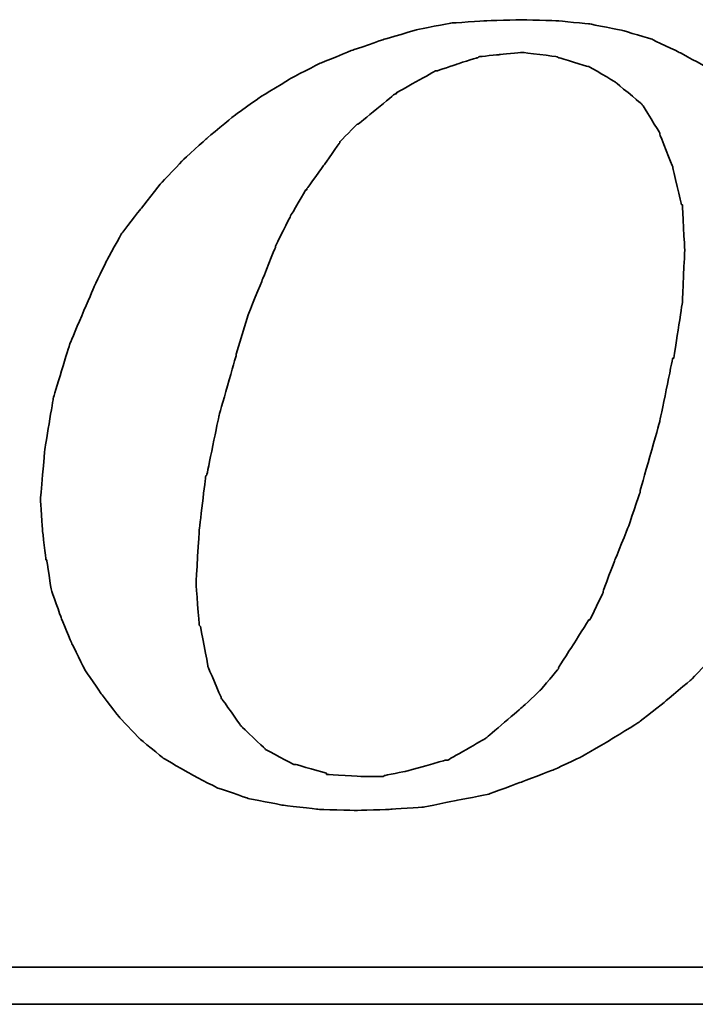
# Model space of a CAD drawing. Header units: millimetres. Extents: x 760 to 1019, y 225 to 309.
# Tile 36 of 56: x 957.5 to 959.1, y 247.71 to 250.05. Entities that reach past the tile are written whole.
import ezdxf

# ---------------------------------------------------------------- set-up
doc = ezdxf.new("R2010")
doc.units = ezdxf.units.MM
doc.header["$LTSCALE"] = 0.15
doc.layers.add('DIM', color=4, linetype='CONTINUOUS')
doc.layers.add('layer 1', color=7, linetype='CONTINUOUS')

# ---------------------------------------------------------------- blocks, each defined once
blk = doc.blocks.new('TBI MOTION logo(完整正式版)')
at = {"layer": 'layer 1', "color": 22, "lineweight": 35}
for points, knots in [([(-11.34375, -6.98375), (-11.34375, -6.98375), (-10.91375, -7.43875), (-10.91375, -7.43875), (-10.91375, -7.43875), (-10.91375, -7.43875), (-10.38625, -7.87125), (-10.38625, -7.87125), (-10.38625, -7.87125), (-10.38625, -7.87125), (-9.81125, -8.20375), (-9.81125, -8.20375), (-9.81125, -8.20375), (-9.81125, -8.20375), (-9.21125, -8.51875), (-9.21125, -8.51875), (-9.21125, -8.51875), (-9.21125, -8.51875), (-8.51625, -8.75875), (-8.51625, -8.75875), (-8.51625, -8.75875), (-8.51625, -8.75875), (-7.77125, -8.90375), (-7.77125, -8.90375), (-7.77125, -8.90375), (-7.77125, -8.90375), (-6.97875, -8.99875), (-6.97875, -8.99875), (-6.97875, -8.99875), (-6.97875, -8.99875), (-6.14125, -9.02375), (-6.14125, -9.02375), (-6.14125, -9.02375), (-6.14125, -9.02375), (-5.37125, -8.99875), (-5.37125, -8.99875), (-5.37125, -8.99875), (-5.37125, -8.99875), (-4.65375, -8.94875), (-4.65375, -8.94875), (-4.65375, -8.94875), (-4.65375, -8.94875), (-3.93375, -8.80625), (-3.93375, -8.80625), (-3.93375, -8.80625), (-3.93375, -8.80625), (-3.21375, -8.66375), (-3.21375, -8.66375), (-3.21375, -8.66375), (-3.21375, -8.66375), (-2.49375, -8.39875), (-2.49375, -8.39875), (-2.49375, -8.39875), (-2.49375, -8.39875), (-1.79875, -8.13375), (-1.79875, -8.13375), (-1.79875, -8.13375), (-1.79875, -8.13375), (-1.17375, -7.84375), (-1.17375, -7.84375), (-1.17375, -7.84375), (-1.17375, -7.84375), (-0.52375, -7.46375), (-0.52375, -7.46375), (-0.52375, -7.46375), (-0.52375, -7.46375), (0.10124, -7.07875), (0.10124, -7.07875), (0.10124, -7.07875), (0.10124, -7.07875), (0.67625, -6.62375), (0.67625, -6.62375), (0.67625, -6.62375), (0.67625, -6.62375), (1.24874, -6.14375), (1.24874, -6.14375), (1.24874, -6.14375), (1.24874, -6.14375), (1.72874, -5.64125), (1.72874, -5.64125), (1.72874, -5.64125), (1.72874, -5.64125), (2.18624, -5.06375), (2.18624, -5.06375), (2.18624, -5.06375), (2.18624, -5.06375), (2.61625, -4.48874), (2.61625, -4.48874), (2.61625, -4.48874), (2.61625, -4.48874), (3.00125, -3.83874), (3.00125, -3.83874), (3.00125, -3.83874), (3.00125, -3.83874), (3.36124, -3.21374), (3.36124, -3.21374), (3.36124, -3.21374), (3.36124, -3.21374), (3.84374, -1.99125), (3.84374, -1.99125), (3.84374, -1.99125), (3.84374, -1.99125), (4.22625, -0.81875), (4.22625, -0.81875), (4.22625, -0.81875), (4.22625, -0.81875), (4.39125, 0.45624), (4.39125, 0.45624), (4.39125, 0.45624), (4.39125, 0.45624), (4.48874, 1.70124), (4.48874, 1.70124), (4.48874, 1.70124), (4.48874, 1.70124), (4.43874, 2.44625), (4.43874, 2.44625), (4.43874, 2.44625), (4.43874, 2.44625), (4.36874, 3.14125), (4.36874, 3.14125), (4.36874, 3.14125), (4.36874, 3.14125), (4.25125, 3.81125), (4.25125, 3.81125), (4.25125, 3.81125), (4.25125, 3.81125), (4.03124, 4.41125), (4.03124, 4.41125), (4.03124, 4.41125), (4.03124, 4.41125), (3.74374, 5.01125), (3.74374, 5.01125), (3.74374, 5.01125), (3.74374, 5.01125), (3.43124, 5.58875), (3.43124, 5.58875), (3.43124, 5.58875), (3.43124, 5.58875), (3.02625, 6.09125), (3.02625, 6.09125), (3.02625, 6.09125), (3.02625, 6.09125), (2.59374, 6.54875), (2.59374, 6.54875), (2.59374, 6.54875), (2.59374, 6.54875), (2.09124, 6.98125), (2.09124, 6.98125), (2.09124, 6.98125), (2.09124, 6.98125), (1.56124, 7.36625), (1.56124, 7.36625), (1.56124, 7.36625), (1.56124, 7.36625), (0.98624, 7.67625), (0.98624, 7.67625), (0.98624, 7.67625), (0.98624, 7.67625), (0.38624, 7.96375), (0.38624, 7.96375), (0.38624, 7.96375), (0.38624, 7.96375), (-0.25875, 8.15625), (-0.25875, 8.15625), (-0.25875, 8.15625), (-0.25875, 8.15625), (-0.98125, 8.30125), (-0.98125, 8.30125), (-0.98125, 8.30125), (-0.98125, 8.30125), (-1.70124, 8.37125), (-1.70124, 8.37125), (-1.70124, 8.37125), (-1.70124, 8.37125), (-2.49375, 8.39624), (-2.49375, 8.39624), (-2.49375, 8.39624), (-2.49375, 8.39624), (-3.28625, 8.37125), (-3.28625, 8.37125), (-3.28625, 8.37125), (-3.28625, 8.37125), (-4.05125, 8.32125), (-4.05125, 8.32125), (-4.05125, 8.32125), (-4.05125, 8.32125), (-4.77375, 8.18125), (-4.77375, 8.18125), (-4.77375, 8.18125), (-4.77375, 8.18125), (-5.51625, 7.96375), (-5.51625, 7.96375), (-5.51625, 7.96375), (-5.51625, 7.96375), (-6.21125, 7.72625), (-6.21125, 7.72625), (-6.21125, 7.72625), (-6.21125, 7.72625), (-6.92875, 7.43625), (-6.92875, 7.43625), (-6.92875, 7.43625), (-6.92875, 7.43625), (-7.57875, 7.10125), (-7.57875, 7.10125), (-7.57875, 7.10125), (-7.57875, 7.10125), (-8.24875, 6.69125), (-8.24875, 6.69125), (-8.24875, 6.69125), (-8.24875, 6.69125), (-8.84875, 6.26125), (-8.84875, 6.26125), (-8.84875, 6.26125), (-8.84875, 6.26125), (-9.42625, 5.78125), (-9.42625, 5.78125), (-9.42625, 5.78125), (-9.42625, 5.78125), (-9.95375, 5.30125), (-9.95375, 5.30125), (-9.95375, 5.30125), (-9.95375, 5.30125), (-10.43375, 4.79624), (-10.43375, 4.79624), (-10.43375, 4.79624), (-10.43375, 4.79624), (-10.88875, 4.22125), (-10.88875, 4.22125), (-10.88875, 4.22125), (-10.88875, 4.22125), (-11.29875, 3.69375), (-11.29875, 3.69375), (-11.29875, 3.69375), (-11.29875, 3.69375), (-11.63375, 3.09125), (-11.63375, 3.09125), (-11.63375, 3.09125), (-11.63375, 3.09125), (-11.91875, 2.49625), (-11.91875, 2.49625), (-11.91875, 2.49625), (-11.91875, 2.49625), (-12.44875, 1.24625), (-12.44875, 1.24625), (-12.44875, 1.24625), (-12.44875, 1.24625), (-12.80875, 0.06874), (-12.80875, 0.06874), (-12.80875, 0.06874), (-12.80875, 0.06874), (-12.99875, -1.07875), (-12.99875, -1.07875), (-12.99875, -1.07875), (-12.99875, -1.07875), (-13.09375, -2.18375), (-13.09375, -2.18375), (-13.09375, -2.18375), (-13.09375, -2.18375), (-13.04875, -2.85375), (-13.04875, -2.85375), (-13.04875, -2.85375), (-13.04875, -2.85375), (-12.97375, -3.50375), (-12.97375, -3.50375), (-12.97375, -3.50375), (-12.97375, -3.50375), (-12.95375, -3.50375), (-12.95375, -3.50375), (-12.95375, -3.50375), (-12.95375, -3.50375), (-12.85375, -4.17375), (-12.85375, -4.17375), (-12.85375, -4.17375), (-12.85375, -4.17375), (-12.63875, -4.77624), (-12.63875, -4.77624), (-12.63875, -4.77624), (-12.63875, -4.77624), (-12.39875, -5.35125), (-12.39875, -5.35125), (-12.39875, -5.35125), (-12.39875, -5.35125), (-12.11375, -5.92875), (-12.11375, -5.92875), (-12.11375, -5.92875), (-12.11375, -5.92875), (-11.75375, -6.45375), (-11.75375, -6.45375), (-11.75375, -6.45375), (-11.75375, -6.45375), (-11.34375, -6.98375), (-11.34375, -6.98375)], [0, 0, 0, 0, 0.01369863, 0.01369863, 0.01369863, 0.01369864, 0.02739726, 0.02739726, 0.02739726, 0.02739727, 0.04109589, 0.04109589, 0.04109589, 0.0410959, 0.05479452, 0.05479452, 0.05479452, 0.05479453, 0.06849315, 0.06849315, 0.06849315, 0.06849316, 0.08219178, 0.08219178, 0.08219178, 0.08219179, 0.09589041, 0.09589041, 0.09589041, 0.09589042, 0.10958904, 0.10958904, 0.10958904, 0.10958905, 0.12328767, 0.12328767, 0.12328767, 0.12328768, 0.1369863, 0.1369863, 0.1369863, 0.13698631, 0.15068493, 0.15068493, 0.15068493, 0.15068494, 0.16438356, 0.16438356, 0.16438356, 0.16438357, 0.17808219, 0.17808219, 0.17808219, 0.1780822, 0.19178082, 0.19178082, 0.19178082, 0.19178083, 0.20547945, 0.20547945, 0.20547945, 0.20547946, 0.21917808, 0.21917808, 0.21917808, 0.21917809, 0.23287671, 0.23287671, 0.23287671, 0.23287672, 0.24657534, 0.24657534, 0.24657534, 0.24657535, 0.26027397, 0.26027397, 0.26027397, 0.26027398, 0.2739726, 0.2739726, 0.2739726, 0.27397261, 0.28767123, 0.28767123, 0.28767123, 0.28767124, 0.30136986, 0.30136986, 0.30136986, 0.30136987, 0.31506849, 0.31506849, 0.31506849, 0.3150685, 0.32876712, 0.32876712, 0.32876712, 0.32876713, 0.34246575, 0.34246575, 0.34246575, 0.34246576, 0.35616438, 0.35616438, 0.35616438, 0.35616439, 0.36986301, 0.36986301, 0.36986301, 0.36986302, 0.38356164, 0.38356164, 0.38356164, 0.38356165, 0.39726027, 0.39726027, 0.39726027, 0.39726028, 0.4109589, 0.4109589, 0.4109589, 0.41095891, 0.42465753, 0.42465753, 0.42465753, 0.42465754, 0.43835616, 0.43835616, 0.43835616, 0.43835617, 0.45205479, 0.45205479, 0.45205479, 0.4520548, 0.46575342, 0.46575342, 0.46575342, 0.46575343, 0.47945205, 0.47945205, 0.47945205, 0.47945206, 0.49315068, 0.49315068, 0.49315068, 0.49315069, 0.50684932, 0.50684932, 0.50684932, 0.50684933, 0.52054795, 0.52054795, 0.52054795, 0.52054796, 0.53424658, 0.53424658, 0.53424658, 0.53424659, 0.54794521, 0.54794521, 0.54794521, 0.54794522, 0.56164384, 0.56164384, 0.56164384, 0.56164385, 0.57534247, 0.57534247, 0.57534247, 0.57534248, 0.5890411, 0.5890411, 0.5890411, 0.58904111, 0.60273973, 0.60273973, 0.60273973, 0.60273974, 0.61643836, 0.61643836, 0.61643836, 0.61643837, 0.63013699, 0.63013699, 0.63013699, 0.630137, 0.64383562, 0.64383562, 0.64383562, 0.64383563, 0.65753425, 0.65753425, 0.65753425, 0.65753426, 0.67123288, 0.67123288, 0.67123288, 0.67123289, 0.68493151, 0.68493151, 0.68493151, 0.68493152, 0.69863014, 0.69863014, 0.69863014, 0.69863015, 0.71232877, 0.71232877, 0.71232877, 0.71232878, 0.7260274, 0.7260274, 0.7260274, 0.72602741, 0.73972603, 0.73972603, 0.73972603, 0.73972604, 0.75342466, 0.75342466, 0.75342466, 0.75342467, 0.76712329, 0.76712329, 0.76712329, 0.7671233, 0.78082192, 0.78082192, 0.78082192, 0.78082193, 0.79452055, 0.79452055, 0.79452055, 0.79452056, 0.80821918, 0.80821918, 0.80821918, 0.80821919, 0.82191781, 0.82191781, 0.82191781, 0.82191782, 0.83561644, 0.83561644, 0.83561644, 0.83561645, 0.84931507, 0.84931507, 0.84931507, 0.84931508, 0.8630137, 0.8630137, 0.8630137, 0.86301371, 0.87671233, 0.87671233, 0.87671233, 0.87671234, 0.89041096, 0.89041096, 0.89041096, 0.89041097, 0.90410959, 0.90410959, 0.90410959, 0.9041096, 0.91780822, 0.91780822, 0.91780822, 0.91780823, 0.93150685, 0.93150685, 0.93150685, 0.93150686, 0.94520548, 0.94520548, 0.94520548, 0.94520549, 0.95890411, 0.95890411, 0.95890411, 0.95890412, 0.97260274, 0.97260274, 0.97260274, 0.97260275, 0.98630137, 0.98630137, 0.98630137, 0.98630138, 1, 1, 1, 1]), ([(-8.77875, 1.03124), (-8.77875, 1.03124), (-8.51625, 1.89625), (-8.51625, 1.89625), (-8.51625, 1.89625), (-8.51625, 1.89625), (-8.20375, 2.66375), (-8.20375, 2.66375), (-8.20375, 2.66375), (-8.20375, 2.66375), (-7.91625, 3.38125), (-7.91625, 3.38125), (-7.91625, 3.38125), (-7.91625, 3.38125), (-7.91625, 3.40624), (-7.91625, 3.40624), (-7.91625, 3.40624), (-7.91625, 3.40624), (-7.57875, 4.07624), (-7.57875, 4.07624), (-7.57875, 4.07624), (-7.57875, 4.07624), (-7.24375, 4.65125), (-7.24375, 4.65125), (-7.24375, 4.65125), (-7.24375, 4.65125), (-7.21875, 4.65125), (-7.21875, 4.65125), (-7.21875, 4.65125), (-7.21875, 4.65125), (-7.21875, 4.67624), (-7.21875, 4.67624), (-7.21875, 4.67624), (-7.21875, 4.67624), (-6.83625, 5.20375), (-6.83625, 5.20375), (-6.83625, 5.20375), (-6.83625, 5.20375), (-6.49875, 5.68625), (-6.49875, 5.68625), (-6.49875, 5.68625), (-6.49875, 5.68625), (-6.49875, 5.70625), (-6.49875, 5.70625), (-6.49875, 5.70625), (-6.49875, 5.70625), (-6.11625, 6.09125), (-6.11625, 6.09125), (-6.11625, 6.09125), (-6.11625, 6.09125), (-6.09125, 6.09125), (-6.09125, 6.09125), (-6.09125, 6.09125), (-6.09125, 6.09125), (-5.27375, 6.76625), (-5.27375, 6.76625), (-5.27375, 6.76625), (-5.27375, 6.76625), (-5.24875, 6.76625), (-5.24875, 6.76625), (-5.24875, 6.76625), (-5.24875, 6.76625), (-5.24875, 6.78625), (-5.24875, 6.78625), (-5.24875, 6.78625), (-5.24875, 6.78625), (-4.38875, 7.26624), (-4.38875, 7.26624), (-4.38875, 7.26624), (-4.38875, 7.26624), (-4.36125, 7.26624), (-4.36125, 7.26624), (-4.36125, 7.26624), (-4.36125, 7.26624), (-3.93375, 7.41125), (-3.93375, 7.41125), (-3.93375, 7.41125), (-3.93375, 7.41125), (-3.47375, 7.55625), (-3.47375, 7.55625), (-3.47375, 7.55625), (-3.47375, 7.55625), (-3.45375, 7.55625), (-3.45375, 7.55625), (-3.45375, 7.55625), (-3.45375, 7.55625), (-3.42875, 7.58124), (-3.42875, 7.58124), (-3.42875, 7.58124), (-3.42875, 7.58124), (-2.97375, 7.62625), (-2.97375, 7.62625), (-2.97375, 7.62625), (-2.97375, 7.62625), (-2.49375, 7.67625), (-2.49375, 7.67625), (-2.49375, 7.67625), (-2.49375, 7.67625), (-2.46875, 7.67625), (-2.46875, 7.67625), (-2.46875, 7.67625), (-2.46875, 7.67625), (-1.70124, 7.58124), (-1.70124, 7.58124), (-1.70124, 7.58124), (-1.70124, 7.58124), (-1.67875, 7.55625), (-1.67875, 7.55625), (-1.67875, 7.55625), (-1.67875, 7.55625), (-1.65375, 7.55625), (-1.65375, 7.55625), (-1.65375, 7.55625), (-1.65375, 7.55625), (-1.03125, 7.36625), (-1.03125, 7.36625), (-1.03125, 7.36625), (-1.03125, 7.36625), (-1.00625, 7.36625), (-1.00625, 7.36625), (-1.00625, 7.36625), (-1.00625, 7.36625), (-0.43124, 7.02624), (-0.43124, 7.02624), (-0.43124, 7.02624), (-0.43124, 7.02624), (-0.40625, 7.00624), (-0.40625, 7.00624), (-0.40625, 7.00624), (-0.40625, 7.00624), (0.12124, 6.57124), (0.12124, 6.57124), (0.12124, 6.57124), (0.12124, 6.57124), (0.14624, 6.54875), (0.14624, 6.54875), (0.14624, 6.54875), (0.14624, 6.54875), (0.17124, 6.52375), (0.17124, 6.52375), (0.17124, 6.52375), (0.17124, 6.52375), (0.55625, 5.89875), (0.55625, 5.89875), (0.55625, 5.89875), (0.55625, 5.89875), (0.55625, 5.87625), (0.55625, 5.87625), (0.55625, 5.87625), (0.55625, 5.87625), (0.84124, 5.15625), (0.84124, 5.15625), (0.84124, 5.15625), (0.84124, 5.15625), (0.84124, 5.13125), (0.84124, 5.13125), (0.84124, 5.13125), (0.84124, 5.13125), (1.03624, 4.31875), (1.03624, 4.31875), (1.03624, 4.31875), (1.03624, 4.31875), (1.05624, 4.31875), (1.05624, 4.31875), (1.05624, 4.31875), (1.05624, 4.31875), (1.05624, 4.29125), (1.05624, 4.29125), (1.05624, 4.29125), (1.05624, 4.29125), (1.10625, 3.33125), (1.10625, 3.33125), (1.10625, 3.33125), (1.10625, 3.33125), (1.10625, 3.30875), (1.10625, 3.30875), (1.10625, 3.30875), (1.10625, 3.30875), (1.05624, 2.20624), (1.05624, 2.20624), (1.05624, 2.20624), (1.05624, 2.20624), (1.05624, 2.18124), (1.05624, 2.18124), (1.05624, 2.18124), (1.05624, 2.18124), (0.86624, 0.93624), (0.86624, 0.93624), (0.86624, 0.93624), (0.86624, 0.93624), (0.84124, 0.93624), (0.84124, 0.93624), (0.84124, 0.93624), (0.84124, 0.93624), (0.55625, -0.45874), (0.55625, -0.45874), (0.55625, -0.45874), (0.55625, -0.45874), (0.12124, -1.99125), (0.12124, -1.99125), (0.12124, -1.99125), (0.12124, -1.99125), (0.12124, -2.01874), (0.12124, -2.01874), (0.12124, -2.01874), (0.12124, -2.01874), (-0.13874, -2.78375), (-0.13874, -2.78375), (-0.13874, -2.78375), (-0.13874, -2.78375), (-0.43124, -3.50375), (-0.43124, -3.50375), (-0.43124, -3.50375), (-0.43124, -3.50375), (-0.69375, -4.19875), (-0.69375, -4.19875), (-0.69375, -4.19875), (-0.69375, -4.19875), (-0.69375, -4.22375), (-0.69375, -4.22375), (-0.69375, -4.22375), (-0.69375, -4.22375), (-0.98125, -4.82374), (-0.98125, -4.82374), (-0.98125, -4.82374), (-0.98125, -4.82374), (-1.00625, -4.82374), (-1.00625, -4.82374), (-1.00625, -4.82374), (-1.00625, -4.82374), (-1.33875, -5.35125), (-1.33875, -5.35125), (-1.33875, -5.35125), (-1.33875, -5.35125), (-1.67875, -5.87875), (-1.67875, -5.87875), (-1.67875, -5.87875), (-1.67875, -5.87875), (-1.67875, -5.90375), (-1.67875, -5.90375), (-1.67875, -5.90375), (-1.67875, -5.90375), (-2.05875, -6.35875), (-2.05875, -6.35875), (-2.05875, -6.35875), (-2.05875, -6.35875), (-2.08375, -6.38375), (-2.08375, -6.38375), (-2.08375, -6.38375), (-2.08375, -6.38375), (-2.46875, -6.74375), (-2.46875, -6.74375), (-2.46875, -6.74375), (-2.46875, -6.74375), (-3.25875, -7.41625), (-3.25875, -7.41625), (-3.25875, -7.41625), (-3.25875, -7.41625), (-3.28625, -7.43875), (-3.28625, -7.43875), (-3.28625, -7.43875), (-3.28625, -7.43875), (-4.12375, -7.91875), (-4.12375, -7.91875), (-4.12375, -7.91875), (-4.12375, -7.91875), (-4.14875, -7.91875), (-4.14875, -7.91875), (-4.14875, -7.91875), (-4.14875, -7.91875), (-4.17125, -7.91875), (-4.17125, -7.91875), (-4.17125, -7.91875), (-4.17125, -7.91875), (-5.03375, -8.15875), (-5.03375, -8.15875), (-5.03375, -8.15875), (-5.03375, -8.15875), (-5.51625, -8.25625), (-5.51625, -8.25625), (-5.51625, -8.25625), (-5.51625, -8.25625), (-5.54125, -8.27875), (-5.54125, -8.27875), (-5.54125, -8.27875), (-5.54125, -8.27875), (-5.56375, -8.27875), (-5.56375, -8.27875), (-5.56375, -8.27875), (-5.56375, -8.27875), (-5.99625, -8.27875), (-5.99625, -8.27875), (-5.99625, -8.27875), (-5.99625, -8.27875), (-6.76375, -8.23125), (-6.76375, -8.23125), (-6.76375, -8.23125), (-6.76375, -8.23125), (-6.78875, -8.23125), (-6.78875, -8.23125), (-6.78875, -8.23125), (-6.78875, -8.23125), (-6.78875, -8.20375), (-6.78875, -8.20375), (-6.78875, -8.20375), (-6.78875, -8.20375), (-7.45875, -8.01375), (-7.45875, -8.01375), (-7.45875, -8.01375), (-7.45875, -8.01375), (-7.48375, -8.01375), (-7.48375, -8.01375), (-7.48375, -8.01375), (-7.48375, -8.01375), (-7.50875, -8.01375), (-7.50875, -8.01375), (-7.50875, -8.01375), (-7.50875, -8.01375), (-8.13125, -7.67875), (-8.13125, -7.67875), (-8.13125, -7.67875), (-8.13125, -7.67875), (-8.15625, -7.65375), (-8.15625, -7.65375), (-8.15625, -7.65375), (-8.15625, -7.65375), (-8.65875, -7.17375), (-8.65875, -7.17375), (-8.65875, -7.17375), (-8.65875, -7.17375), (-8.68375, -7.14875), (-8.68375, -7.14875), (-8.68375, -7.14875), (-8.68375, -7.14875), (-9.08875, -6.57375), (-9.08875, -6.57375), (-9.08875, -6.57375), (-9.08875, -6.57375), (-9.11375, -6.54875), (-9.11375, -6.54875), (-9.11375, -6.54875), (-9.11375, -6.54875), (-9.11375, -6.52875), (-9.11375, -6.52875), (-9.11375, -6.52875), (-9.11375, -6.52875), (-9.40375, -5.85375), (-9.40375, -5.85375), (-9.40375, -5.85375), (-9.40375, -5.85375), (-9.40375, -5.82875), (-9.40375, -5.82875), (-9.40375, -5.82875), (-9.40375, -5.82875), (-9.56875, -4.96875), (-9.56875, -4.96875), (-9.56875, -4.96875), (-9.56875, -4.96875), (-9.59375, -4.94375), (-9.59375, -4.94375), (-9.59375, -4.94375), (-9.59375, -4.94375), (-9.66375, -4.03375), (-9.66375, -4.03375), (-9.66375, -4.03375), (-9.66375, -4.03375), (-9.66375, -4.00875), (-9.66375, -4.00875), (-9.66375, -4.00875), (-9.66375, -4.00875), (-9.59375, -2.85375), (-9.59375, -2.85375), (-9.59375, -2.85375), (-9.59375, -2.85375), (-9.45125, -1.65875), (-9.45125, -1.65875), (-9.45125, -1.65875), (-9.45125, -1.65875), (-9.42625, -1.63375), (-9.42625, -1.63375), (-9.42625, -1.63375), (-9.42625, -1.63375), (-9.16125, -0.33875), (-9.16125, -0.33875), (-9.16125, -0.33875), (-9.16125, -0.33875), (-8.77875, 1.00624), (-8.77875, 1.00624), (-8.77875, 1.00624), (-8.77875, 1.00624), (-8.77875, 1.03124), (-8.77875, 1.03124)], [0, 0, 0, 0, 0.01020408, 0.01020408, 0.01020408, 0.01020409, 0.02040816, 0.02040816, 0.02040816, 0.02040817, 0.03061224, 0.03061224, 0.03061224, 0.03061225, 0.04081633, 0.04081633, 0.04081633, 0.04081634, 0.05102041, 0.05102041, 0.05102041, 0.05102042, 0.06122449, 0.06122449, 0.06122449, 0.0612245, 0.07142857, 0.07142857, 0.07142857, 0.07142858, 0.08163265, 0.08163265, 0.08163265, 0.08163266, 0.09183673, 0.09183673, 0.09183673, 0.09183674, 0.10204082, 0.10204082, 0.10204082, 0.10204083, 0.1122449, 0.1122449, 0.1122449, 0.11224491, 0.12244898, 0.12244898, 0.12244898, 0.12244899, 0.13265306, 0.13265306, 0.13265306, 0.13265307, 0.14285714, 0.14285714, 0.14285714, 0.14285715, 0.15306122, 0.15306122, 0.15306122, 0.15306123, 0.16326531, 0.16326531, 0.16326531, 0.16326532, 0.17346939, 0.17346939, 0.17346939, 0.1734694, 0.18367347, 0.18367347, 0.18367347, 0.18367348, 0.19387755, 0.19387755, 0.19387755, 0.19387756, 0.20408163, 0.20408163, 0.20408163, 0.20408164, 0.21428571, 0.21428571, 0.21428571, 0.21428572, 0.2244898, 0.2244898, 0.2244898, 0.22448981, 0.23469388, 0.23469388, 0.23469388, 0.23469389, 0.24489796, 0.24489796, 0.24489796, 0.24489797, 0.25510204, 0.25510204, 0.25510204, 0.25510205, 0.26530612, 0.26530612, 0.26530612, 0.26530613, 0.2755102, 0.2755102, 0.2755102, 0.27551021, 0.28571429, 0.28571429, 0.28571429, 0.2857143, 0.29591837, 0.29591837, 0.29591837, 0.29591838, 0.30612245, 0.30612245, 0.30612245, 0.30612246, 0.31632653, 0.31632653, 0.31632653, 0.31632654, 0.32653061, 0.32653061, 0.32653061, 0.32653062, 0.33673469, 0.33673469, 0.33673469, 0.3367347, 0.34693878, 0.34693878, 0.34693878, 0.34693879, 0.35714286, 0.35714286, 0.35714286, 0.35714287, 0.36734694, 0.36734694, 0.36734694, 0.36734695, 0.37755102, 0.37755102, 0.37755102, 0.37755103, 0.3877551, 0.3877551, 0.3877551, 0.38775511, 0.39795918, 0.39795918, 0.39795918, 0.39795919, 0.40816327, 0.40816327, 0.40816327, 0.40816328, 0.41836735, 0.41836735, 0.41836735, 0.41836736, 0.42857143, 0.42857143, 0.42857143, 0.42857144, 0.43877551, 0.43877551, 0.43877551, 0.43877552, 0.44897959, 0.44897959, 0.44897959, 0.4489796, 0.45918367, 0.45918367, 0.45918367, 0.45918368, 0.46938776, 0.46938776, 0.46938776, 0.46938777, 0.47959184, 0.47959184, 0.47959184, 0.47959185, 0.48979592, 0.48979592, 0.48979592, 0.48979593, 0.5, 0.5, 0.5, 0.50000001, 0.51020408, 0.51020408, 0.51020408, 0.51020409, 0.52040816, 0.52040816, 0.52040816, 0.52040817, 0.53061224, 0.53061224, 0.53061224, 0.53061225, 0.54081633, 0.54081633, 0.54081633, 0.54081634, 0.55102041, 0.55102041, 0.55102041, 0.55102042, 0.56122449, 0.56122449, 0.56122449, 0.5612245, 0.57142857, 0.57142857, 0.57142857, 0.57142858, 0.58163265, 0.58163265, 0.58163265, 0.58163266, 0.59183673, 0.59183673, 0.59183673, 0.59183674, 0.60204082, 0.60204082, 0.60204082, 0.60204083, 0.6122449, 0.6122449, 0.6122449, 0.61224491, 0.62244898, 0.62244898, 0.62244898, 0.62244899, 0.63265306, 0.63265306, 0.63265306, 0.63265307, 0.64285714, 0.64285714, 0.64285714, 0.64285715, 0.65306122, 0.65306122, 0.65306122, 0.65306123, 0.66326531, 0.66326531, 0.66326531, 0.66326532, 0.67346939, 0.67346939, 0.67346939, 0.6734694, 0.68367347, 0.68367347, 0.68367347, 0.68367348, 0.69387755, 0.69387755, 0.69387755, 0.69387756, 0.70408163, 0.70408163, 0.70408163, 0.70408164, 0.71428571, 0.71428571, 0.71428571, 0.71428572, 0.7244898, 0.7244898, 0.7244898, 0.72448981, 0.73469388, 0.73469388, 0.73469388, 0.73469389, 0.74489796, 0.74489796, 0.74489796, 0.74489797, 0.75510204, 0.75510204, 0.75510204, 0.75510205, 0.76530612, 0.76530612, 0.76530612, 0.76530613, 0.7755102, 0.7755102, 0.7755102, 0.77551021, 0.78571429, 0.78571429, 0.78571429, 0.7857143, 0.79591837, 0.79591837, 0.79591837, 0.79591838, 0.80612245, 0.80612245, 0.80612245, 0.80612246, 0.81632653, 0.81632653, 0.81632653, 0.81632654, 0.82653061, 0.82653061, 0.82653061, 0.82653062, 0.83673469, 0.83673469, 0.83673469, 0.8367347, 0.84693878, 0.84693878, 0.84693878, 0.84693879, 0.85714286, 0.85714286, 0.85714286, 0.85714287, 0.86734694, 0.86734694, 0.86734694, 0.86734695, 0.87755102, 0.87755102, 0.87755102, 0.87755103, 0.8877551, 0.8877551, 0.8877551, 0.88775511, 0.89795918, 0.89795918, 0.89795918, 0.89795919, 0.90816327, 0.90816327, 0.90816327, 0.90816328, 0.91836735, 0.91836735, 0.91836735, 0.91836736, 0.92857143, 0.92857143, 0.92857143, 0.92857144, 0.93877551, 0.93877551, 0.93877551, 0.93877552, 0.94897959, 0.94897959, 0.94897959, 0.9489796, 0.95918367, 0.95918367, 0.95918367, 0.95918368, 0.96938776, 0.96938776, 0.96938776, 0.96938777, 0.97959184, 0.97959184, 0.97959184, 0.97959185, 0.98979592, 0.98979592, 0.98979592, 0.98979593, 1, 1, 1, 1]), ([(75.90875, -9.47875), (75.90875, -9.47875), (75.90875, -12.28625), (75.90875, -12.28625), (75.90875, -12.28625), (75.90875, -12.28625), (75.90875, -12.47875), (75.90875, -12.47875), (75.90875, -12.47875), (75.90875, -12.47875), (75.71625, -12.47875), (75.71625, -12.47875), (75.71625, -12.47875), (75.71625, -12.47875), (-88.32875, -12.47875), (-88.32875, -12.47875), (-88.32875, -12.47875), (-88.32875, -12.47875), (-88.32875, -13.29375), (-88.32875, -13.29375), (-88.32875, -13.29375), (-88.32875, -13.29375), (82.89125, -13.29375), (82.89125, -13.29375), (82.89125, -13.29375), (82.89125, -13.29375), (75.90875, -9.47875), (75.90875, -9.47875)], [0, 0, 0, 0, 0.14285714, 0.14285714, 0.14285714, 0.14285715, 0.28571429, 0.28571429, 0.28571429, 0.2857143, 0.42857143, 0.42857143, 0.42857143, 0.42857144, 0.57142857, 0.57142857, 0.57142857, 0.57142858, 0.71428571, 0.71428571, 0.71428571, 0.71428572, 0.85714286, 0.85714286, 0.85714286, 0.85714287, 1, 1, 1, 1])]:
    blk.add_open_spline(points, degree=3, knots=knots, dxfattribs=at)

msp = doc.modelspace()

# ---------------------------------------------------------------- block references
at = {"layer": 'DIM', "color": 0, "xscale": 0.1080406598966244, "yscale": 0.1080406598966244, "zscale": 0.1080406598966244}
msp.add_blockref('TBI MOTION logo(完整正式版)', (958.9594, 249.1414), dxfattribs=at)

doc.saveas('drawing.dxf')
